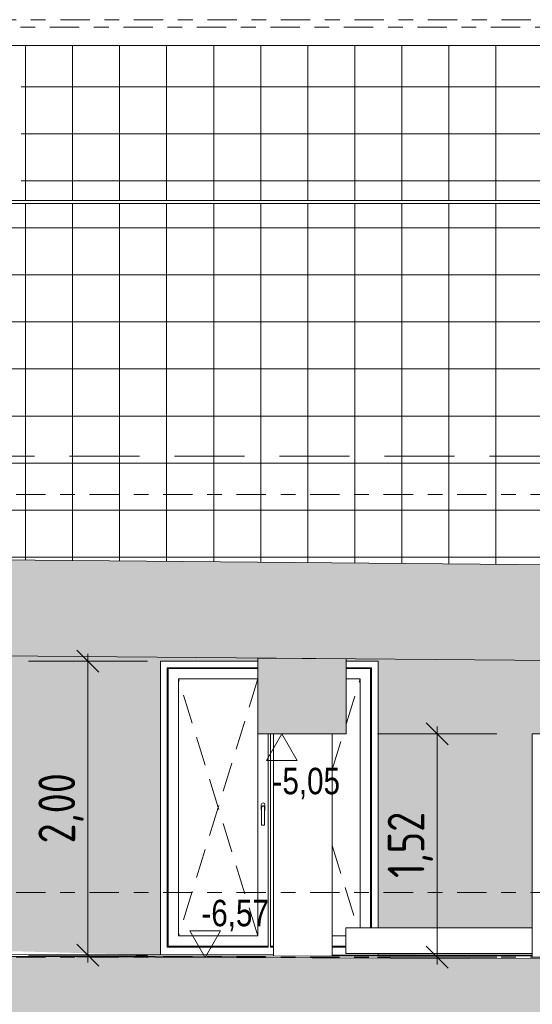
# Model space of a CAD drawing. Header units: metres. Extents: x -32 to 170, y -15 to 869.
# Tile 12 of 66: x -11.71 to -8.22, y -9.68 to -2.99. Entities that reach past the tile are written whole.
import ezdxf

# ---------------------------------------------------------------- set-up
doc = ezdxf.new("R2010")
doc.units = ezdxf.units.M
for name, pattern in [('_Ebene_', [0.4, 0.2, -0.1, 0, -0.1]), ('_Verdeckte Linien_', [0.3, 0.2, -0.1]), ('Abgebrochen', [0.714375, 0.47625, -0.238125])]:
    doc.linetypes.add(name, pattern=pattern)
for name, color, linetype, lineweight in [('A_Bem', 7, 'Continuous', 5), ('A_Bem-100', 7, 'Continuous', 5), ('A_Detailelemente', 7, 'Continuous', 9), ('A_Ebenen', 130, 'Continuous', 5), ('A_Fenster', 45, 'Continuous', 5), ('A_Fenster_Verdeckte Linien', 45, 'Continuous', 5), ('A_Fundamente', 7, 'Continuous', 5), ('A_Geschossdecken', 7, 'Continuous', 5), ('A_Geschossdecken_Schraffur', 7, 'Continuous', 5), ('A_Hoehenkoten', 124, 'Continuous', 5), ('A_Skelettbau_Tragwerk Stahlbeton', 142, 'Continuous', 5), ('A_Tragwerksstützen', 7, 'Continuous', 5), ('A_Tuer', 128, 'Continuous', 5), ('A_Wände_Oberflächenschraffur', 244, 'Continuous', 5)]:
    doc.layers.add(name, color=color, linetype=linetype, lineweight=lineweight)
doc.styles.add('Arial', font='arial.ttf', dxfattribs={"width": 0.8, "height": 0.18})
doc.styles.add('ISOCPEUR_1', font='isocpeur.ttf', dxfattribs={"width": 0.8, "height": 0.25})
doc.dimstyles.new('BLB-Standard_2_5_Aussen', dxfattribs={"dimscale": 0.3048, "dimtxt": 0.248995, "dimasz": 0.492126, "dimexe": 1.32874, "dimexo": 0.0625, "dimgap": 0.032808, "dimtad": 1, "dimrnd": 0.001, "dimzin": 0, "dimdsep": 46, "dimtxsty": 'ISOCPEUR_1', "dimblk1": 'OBLIQUE', "dimblk2": 'OBLIQUE', "dimsah": 1, "dimcen": 0.09, "dimdle": 0.164042, "dimazin": 0, "dimtfac": 1, "dimtdec": 4, "dimtix": 1, "dimtmove": 0, "dimatfit": 3, "dimfxl": 1.32874, "dimfxlon": 1, "dimtvp": 1, "dimtolj": 1, "dimtzin": 0, "dimarcsym": 2})
pattern_1 = [(0, (-9.746, 18.958), (0, 0.32), []), (90, (-9.746, 18.958), (-0.32, 2e-17), [])]

# ---------------------------------------------------------------- blocks, each defined once
blk = doc.blocks.new('Fundamente 12 - Fundamente 1-8205116-A')
at = {"layer": 'A_Fundamente', "color": 250, "lineweight": 9}
for p, q in [((-9.4865, -9.1651), (-8.2184, -9.1651)), ((-9.4865, -9.3401), (-9.4865, -9.1651)), ((-7.8184, -9.1651), (-6.0899, -9.1651)), ((-5.4899, -9.1651), (-4.4765, -9.1651)), ((-4.4765, -9.3319), (-4.4765, -9.1651)), ((-8.2184, -9.3401), (-9.4865, -9.3401))]:
    blk.add_line(p, q, dxfattribs=at)
blk = doc.blocks.new('TU 2 tlg - 1480 x 2000-8568537-A')
at = {"layer": 'A_Fenster', "color": 250, "lineweight": 9}
for p, q in [((-10.6946, -7.4001), (-10.6946, -9.2901)), ((-10.0849, -7.4001), (-10.6946, -7.4001)), ((-9.3196, -7.4001), (-9.4849, -7.4001)), ((-9.3196, -9.1651), (-9.3196, -7.4001)), ((-10.6246, -7.4701), (-10.6246, -9.2201)), ((-10.6246, -7.4701), (-10.0849, -7.4701)), ((-9.4849, -7.4701), (-9.3896, -7.4701)), ((-9.3896, -9.1651), (-9.3896, -7.4701)), ((-10.0846, -7.8451), (-10.0846, -9.2201)), ((-10.0146, -9.2901), (-10.0146, -7.8451)), ((-9.9996, -7.8451), (-9.9996, -9.2901)), ((-10.0621, -8.3276), (-10.0621, -8.3451)), ((-10.0621, -8.3451), (-10.0621, -8.3626)), ((-10.0596, -8.3451), (-10.0596, -8.4651)), ((-10.0396, -8.4651), (-10.0396, -8.3451)), ((-10.0371, -8.3451), (-10.0371, -8.3276)), ((-10.0371, -8.3626), (-10.0371, -8.3451)), ((-10.0396, -8.4651), (-10.0596, -8.4651)), ((-10.6246, -9.2201), (-10.0846, -9.2201)), ((-9.5799, -9.2201), (-9.4865, -9.2201)), ((-10.6946, -9.2901), (-10.0146, -9.2901)), ((-9.9996, -9.2901), (-9.9799, -9.2901)), ((-9.5799, -9.2901), (-9.4865, -9.2901))]:
    blk.add_line(p, q, dxfattribs=at)
for centre, start, end in [((-10.0496, -8.3276), 0, 180), ((-10.0496, -8.3626), 180, 216.76627), ((-10.0496, -8.3626), 323.23373, 0)]:
    blk.add_arc(centre, 0.0125, start, end, dxfattribs=at)
blk.add_open_spline([(-10.0596, -8.3451), (-10.0596, -8.3442), (-10.0594, -8.3429), (-10.0588, -8.3413), (-10.0583, -8.3403), (-10.0579, -8.3395), (-10.0574, -8.3388), (-10.0568, -8.3382), (-10.0562, -8.3376), (-10.0555, -8.337), (-10.0546, -8.3364), (-10.0534, -8.3358), (-10.0517, -8.3353), (-10.0496, -8.335), (-10.0474, -8.3353), (-10.0457, -8.3358), (-10.0446, -8.3364), (-10.0436, -8.337), (-10.043, -8.3376), (-10.0423, -8.3382), (-10.0416, -8.339), (-10.041, -8.3399), (-10.0406, -8.3407), (-10.0402, -8.3415), (-10.0397, -8.3429), (-10.0396, -8.3442), (-10.0396, -8.3451)], degree=3, knots=[0, 0, 0, 0, 0.083333, 0.125, 0.166667, 0.1875, 0.208333, 0.25, 0.270833, 0.291667, 0.333333, 0.375, 0.416667, 0.5, 0.583333, 0.625, 0.666667, 0.708333, 0.729167, 0.75, 0.791667, 0.833333, 0.854167, 0.875, 0.916667, 1, 1, 1, 1], dxfattribs=at)
at = {"layer": 'A_Fenster_Verdeckte Linien', "color": 250, "linetype": '_Verdeckte Linien_', "lineweight": 9}
for p, q in [((-10.3546, -8.3451), (-10.6246, -7.4701)), ((-10.0849, -7.4712), (-10.3546, -8.3451)), ((-9.4849, -7.779), (-9.3896, -7.4701)), ((-9.5799, -8.0869), (-9.5053, -7.8451)), ((-10.3546, -8.3451), (-10.6246, -9.2201)), ((-10.0846, -9.2201), (-10.3546, -8.3451)), ((-9.5799, -8.6033), (-9.4065, -9.1651))]:
    blk.add_line(p, q, dxfattribs=at)
at = {"layer": 'A_Tuer', "color": 250, "lineweight": 9}
for p, q in [((-10.7471, -7.3501), (-10.7471, -9.3467)), ((-10.0849, -7.3501), (-10.7471, -7.3501)), ((-9.2671, -7.3501), (-9.4849, -7.3501)), ((-9.2671, -7.3501), (-9.2671, -9.1651)), ((-10.7021, -7.3951), (-10.0849, -7.3951)), ((-10.7021, -9.2951), (-10.7021, -7.3951)), ((-9.4849, -7.3951), (-9.3121, -7.3951)), ((-9.3121, -7.3951), (-9.3121, -9.1651)), ((-10.0146, -7.8451), (-10.0146, -9.2951)), ((-9.9996, -9.2951), (-9.9996, -7.8451)), ((-10.0146, -9.2951), (-10.7021, -9.2951)), ((-9.9799, -9.2951), (-9.9996, -9.2951)), ((-9.4865, -9.2951), (-9.5799, -9.2951)), ((-9.2671, -9.3401), (-9.2671, -9.3485))]:
    blk.add_line(p, q, dxfattribs=at)
blk = doc.blocks.new('Höhenkoten - leer-6237472-A')
at = {"layer": 'A_Hoehenkoten'}
for p, q in [((-22.0251, -3.4351), (-21.8172, -3.4351)), ((-21.9212, -3.6151), (-22.0251, -3.4351)), ((-21.9212, -3.6151), (-21.8172, -3.4351))]:
    blk.add_line(p, q, dxfattribs=at)
blk = doc.blocks.new('DIMBLOCK23-A')
at = {"layer": 'A_Bem-100', "lineweight": 9}
for p, q in [((-8.8653, -7.8451), (-8.9403, -7.7701)), ((-8.8653, -7.8451), (-8.7903, -7.9201)), ((-8.8653, -9.3651), (-8.9403, -9.2901)), ((-8.8653, -9.3651), (-8.7903, -9.4401))]:
    blk.add_line(p, q, dxfattribs=at)
at = {"layer": 'A_Bem-100'}
for p, q in [((-8.8653, -7.7951), (-8.8653, -9.4151)), ((-9.2703, -7.8451), (-8.4603, -7.8451)), ((-8.8653, -7.8451), (-9.2703, -7.8451)), ((-9.2703, -9.3651), (-8.4603, -9.3651)), ((-8.8653, -9.3651), (-9.2703, -9.3651))]:
    blk.add_line(p, q, dxfattribs=at)
at = {"layer": 'A_Bem-100', "color": 0, "insert": (-9.2019, -8.8254), "char_height": 0.25, "width": 0.528831, "attachment_point": 1, "rotation": 90, "line_spacing_factor": 1.149209, "style": 'ISOCPEUR_1'}
blk.add_mtext('1,52', dxfattribs=at)
blk = doc.blocks.new('_Oblique')
at = {"color": 0, "linetype": 'ByBlock', "lineweight": -2}
blk.add_line((-0.5, -0.5), (0.5, 0.5), dxfattribs=at)
blk = doc.blocks.new('DIMBLOCK65-A')
at = {"layer": 'A_Bem-100', "lineweight": 9}
for p, q in [((-11.2413, -7.3501), (-11.3163, -7.2751)), ((-11.2413, -7.3501), (-11.1663, -7.4251)), ((-11.2413, -9.3501), (-11.3163, -9.2751)), ((-11.2413, -9.3501), (-11.1663, -9.4251))]:
    blk.add_line(p, q, dxfattribs=at)
at = {"layer": 'A_Bem-100'}
for p, q in [((-11.2413, -7.3001), (-11.2413, -9.4001)), ((-10.8363, -7.3501), (-11.6463, -7.3501)), ((-11.2413, -7.3501), (-10.8363, -7.3501)), ((-10.8363, -9.3501), (-11.6463, -9.3501)), ((-11.2413, -9.3501), (-10.8363, -9.3501))]:
    blk.add_line(p, q, dxfattribs=at)
at = {"layer": 'A_Bem-100', "color": 0, "insert": (-11.5779, -8.5904), "char_height": 0.25, "width": 0.576635, "attachment_point": 1, "rotation": 90, "line_spacing_factor": 1.149209, "style": 'ISOCPEUR_1'}
blk.add_mtext('2,00', dxfattribs=at)

msp = doc.modelspace()

# ---------------------------------------------------------------- hatches: boundary and pattern name
at = {"layer": 'A_Detailelemente'}
msp.add_hatch(color=254, dxfattribs=at).paths.add_polyline_path([(-31.9882, -13.6518), (27.095, -13.6518), (27.095, -9.365), (18.3529, -9.365), (18.3529, -9.5651), (18.7029, -9.5651), (18.7029, -10.0651), (17.6784, -10.0651), (17.6784, -9.5651), (16.2438, -9.5651), (16.2438, -10.0651), (15.2438, -10.0651), (15.2438, -9.5651), (-19.2847, -9.5651), (-19.2847, -10.0651), (-20.287, -10.0651), (-20.287, -9.5651), (-19.937, -9.5651), (-19.937, -9.1251), (-21.7476, -9.1251), (-21.7476, -9.6251), (-22.7547, -9.6251), (-22.7547, -9.3651), (-31.9882, -9.3651), (-31.9882, -9.3995)], flags=0)
at = {"layer": 'A_Geschossdecken_Schraffur', "lineweight": 9}
for points in [[(-6.5236, -7.3586), (-5.8022, -7.3018), (-5.8022, -6.6498), (-6.5236, -6.7066), (-14.001, -6.6433), (-14.001, -7.2953), (-7.805, -7.3477)], [(-19.2847, -9.5651), (18.3529, -9.5651), (18.3529, -9.3075), (18.3013, -9.3142), (18.2936, -9.3085), (17.8632, -9.3095), (15.6074, -9.3421), (15.5943, -9.3484), (10.28, -9.3573), (9.5547, -9.3554), (4.5891, -9.365), (-4.2929, -9.3653), (-8.1139, -9.3747), (-12.1267, -9.3602), (-16.5109, -9.3554), (-16.7558, -9.3515), (-19.937, -9.3051), (-19.937, -9.5651)]]:
    msp.add_hatch(color=253, dxfattribs=at).paths.add_polyline_path(points, flags=0)
at = {"layer": 'A_Skelettbau_Tragwerk Stahlbeton'}
msp.add_hatch(color=8, dxfattribs=at).paths.add_polyline_path([(-10.0849, -7.8451), (-9.4849, -7.8451), (-9.4849, -7.3335), (-10.0849, -7.3285), (-10.0849, -7.4484)], flags=0)
at = {"layer": 'A_Wände_Oberflächenschraffur'}
h = msp.add_hatch(dxfattribs=at)
h.set_pattern_fill('FP_1', style=0, pattern_type=2)
h.set_pattern_definition([(0, (-9.746, 18.958), (0.813, 0.203), [0.007, -0.603, 0.007, -0.603, -3.251]), (0, (-9.746, 18.958), (0.813, 0.203), [-1.219, 0.007, -1.212, 0.007, -0.603, -1.422]), (0, (-9.746, 18.958), (0.813, 0.203), [-3.048, 0.007, -0.4, 0.007, -1.009]), (120, (-9.441, 19.06), (-0.5823032, 0.6025787), [0.007, -0.603, 0.007, -0.603, -3.251]), (120, (-9.441, 19.06), (-0.5823032, 0.6025787), [-1.219, 0.007, -1.212, 0.007, -0.603, -1.422]), (120, (-9.441, 19.06), (-0.5823032, 0.6025787), [-3.048, 0.007, -0.4, 0.007, -1.009]), (240, (-9.34, 19.466), (-0.2306968, -0.8055787), [0.007, -0.603, 0.007, -0.603, -3.251]), (240, (-9.34, 19.466), (-0.2306968, -0.8055787), [-1.219, 0.007, -1.212, 0.007, -0.603, -1.422]), (240, (-9.34, 19.466), (-0.2306968, -0.8055787), [-3.048, 0.007, -0.4, 0.007, -1.009])])
h.paths.add_polyline_path([(11.0528, -9.356), (11.8316, -9.3547), (11.8316, -7.9628), (11.048, -8.586), (11.048, -9.356), (11.0524, -9.356)], flags=0)
h.paths.add_polyline_path([(12.1316, -9.3542), (12.5329, -9.3535), (12.5329, -7.405), (12.1316, -7.7242), (12.1316, -9.3484)], flags=0)
h.paths.add_polyline_path([(-9.1485, -9.3487), (-8.7135, -9.3401), (-9.2671, -9.3401), (-9.2671, -9.3485)], flags=0)
h.paths.add_polyline_path([(-10.7471, -9.3467), (-10.7471, -7.3501), (-10.0849, -7.3501), (-10.0849, -7.3285), (-11.8496, -7.3135), (-11.8496, -9.321), (-10.9381, -9.3464), (-10.7552, -9.3467)], flags=0)
h.paths.add_polyline_path([(-4.4765, -9.3174), (-4.2184, -9.3167), (-4.2184, -7.8651), (-4.1646, -7.8651), (-4.1646, -6.8532), (-4.5892, -6.9754), (-5.4895, -7.2836), (-5.4899, -9.1651), (-4.4765, -9.1651), (-4.4765, -9.3171)], flags=0)
h.paths.add_polyline_path([(-13.3599, -9.3165), (-12.946, -9.3165), (-13.3599, -8.9863), (-13.3599, -9.2208)], flags=0)
h.paths.add_polyline_path([(-12.5483, -9.3165), (-12.1596, -9.3165), (-12.1596, -7.3109), (-13.3725, -7.3006), (-13.3725, -7.6082), (-12.5483, -8.2666), (-12.5483, -9.2208)], flags=0)
h.paths.add_polyline_path([(-13.9599, -9.3165), (-13.9599, -8.5077), (-14.9729, -7.6997), (-14.9729, -9.3165), (-14.4479, -9.3165)], flags=0)
h.paths.add_polyline_path([(-3.8184, -9.316), (-2.7826, -9.3137), (-2.7826, -9.2501), (-2.2171, -9.2501), (-2.2171, -6.2924), (-3.8546, -6.7639), (-3.8546, -7.8651), (-3.8184, -7.8651), (-3.8184, -9.2307)], flags=0)
h.paths.add_polyline_path([(3.3708, -9.3144), (3.3708, -5.6851), (3.8179, -5.6851), (3.8179, -4.719), (2.8466, -4.7313), (2.8464, -5.2751), (2.7465, -5.2751), (2.7465, -9.3129)], flags=0)
h.paths.add_polyline_path([(2.3465, -9.3119), (2.3465, -5.2751), (2.2423, -5.2751), (2.2423, -4.8823), (0.1504, -5.4877), (0.1504, -6.2351), (0.1816, -6.2351), (0.1816, -8.7551), (0.3302, -8.7551), (0.3302, -8.9051), (0.468, -8.9051), (0.468, -8.9151), (0.4719, -8.9151), (0.4719, -9.3071), (0.7845, -9.3081), (1.2461, -9.3092)], flags=0)
h.paths.add_polyline_path([(-1.6049, -9.3111), (-1.2763, -9.3104), (-1.2763, -8.9151), (-1.0303, -8.9151), (-1.0303, -8.9051), (-0.8311, -8.9051), (-0.8311, -8.7551), (-0.2184, -8.7551), (-0.2184, -6.2351), (-0.1696, -6.2351), (-0.1696, -5.5803), (-1.5099, -5.9683), (-1.5099, -6.7351), (-1.6049, -6.7351), (-1.6049, -9.3051)], flags=0)
h.paths.add_polyline_path([(7.7267, -9.3051), (7.728, -9.3051), (7.728, -5.6851), (7.8316, -5.6851), (7.8316, -5.2351), (7.8329, -5.2351), (7.8329, -4.6683), (7.1815, -4.6771), (7.1815, -5.2351), (6.5815, -5.2351), (6.5815, -4.6841), (4.1379, -4.715), (4.1379, -5.6851), (6.0453, -5.6851), (6.0453, -9.2951), (7.4809, -9.3036)], flags=0)
h.paths.add_polyline_path([(-12.6791, -9.1657), (-12.5733, -9.1657), (-12.5733, -9.0341), (-13.3725, -8.3966), (-13.3725, -8.4251), (-13.3599, -8.4251), (-13.3599, -8.5675), (-13.2983, -8.5675), (-13.2983, -8.7669), (-13.0483, -8.7669), (-13.0483, -8.9663), (-12.7983, -8.9663), (-12.7983, -9.1657)], flags=0)
h.paths.add_polyline_path([(-9.2671, -9.1651), (-8.2184, -9.1651), (-8.2184, -7.8451), (-8.1596, -7.8451), (-8.1596, -7.3447), (-9.4849, -7.3335), (-9.4849, -7.3501), (-9.2671, -7.3501), (-9.2671, -8.3346)], flags=0)
h.paths.add_polyline_path([(-6.5236, -9.1651), (-6.0899, -9.1651), (-6.0895, -7.3245), (-6.5238, -7.3586), (-7.8496, -7.3477), (-7.8496, -7.8451), (-7.8184, -7.8451), (-7.8184, -9.1651), (-6.5238, -9.1651)], flags=0)
h.paths.add_polyline_path([(-12.5732, -8.9958), (-12.5733, -8.9091), (-13.3725, -8.2716), (-13.3725, -8.3582), (-12.5733, -8.9957)], flags=0)
h.paths.add_polyline_path([(-12.5732, -8.8708), (-12.5733, -8.7841), (-13.3725, -8.1466), (-13.3725, -8.2332), (-12.5733, -8.8707)], flags=0)
h.paths.add_polyline_path([(-12.5731, -8.7459), (-12.5733, -8.6591), (-13.3725, -8.0216), (-13.3725, -8.1082), (-12.5733, -8.7457)], flags=0)
h.paths.add_polyline_path([(-12.5731, -8.6209), (-12.5733, -8.5341), (-13.3725, -7.8966), (-13.3725, -7.9832), (-12.5733, -8.6207)], flags=0)
h.paths.add_polyline_path([(-12.573, -8.4959), (-12.5733, -8.4091), (-13.3725, -7.7716), (-13.3725, -7.8582), (-12.5733, -8.4957)], flags=0)
h.paths.add_polyline_path([(-12.573, -8.371), (-12.5733, -8.2969), (-13.3725, -7.6594), (-13.3725, -7.7332), (-12.5733, -8.3707)], flags=0)
h.paths.add_polyline_path([(-14.001, -8.1686), (-14.001, -7.8953), (-14.5358, -7.4687), (-14.5361, -7.5704), (-14.5483, -7.5704), (-14.5483, -7.7698), (-14.2983, -7.7698), (-14.2983, -7.9692), (-14.0483, -7.9692), (-14.0483, -8.1686)], flags=0)
h.paths.add_polyline_path([(11.2593, -8.1522), (11.2593, -7.8116), (11.048, -7.9796), (11.048, -8.1522), (11.1702, -8.1522)], flags=0)
h.paths.add_polyline_path([(11.3218, -7.9533), (11.5218, -7.9533), (11.5218, -7.7545), (11.7718, -7.7545), (11.7718, -7.5557), (11.8316, -7.5557), (11.8316, -7.3564), (11.2842, -7.7918), (11.2843, -7.9533)], flags=0)
h.paths.add_polyline_path([(11.048, -7.9413), (11.2594, -7.7732), (11.2593, -7.6416), (11.048, -7.8096), (11.048, -7.8915)], flags=0)
h.paths.add_polyline_path([(-14.001, -7.8569), (-14.001, -7.7703), (-14.5358, -7.3437), (-14.5358, -7.4304), (-14.1017, -7.7766)], flags=0)
h.paths.add_polyline_path([(11.048, -7.7713), (11.2594, -7.6031), (11.2593, -7.4616), (11.048, -7.6296), (11.048, -7.6699)], flags=0)
h.paths.add_polyline_path([(11.2842, -7.7535), (11.8316, -7.3181), (11.8316, -7.1864), (11.2841, -7.6218), (11.2841, -7.6699)], flags=0)
h.paths.add_polyline_path([(-14.001, -7.7319), (-14.001, -7.6453), (-14.5359, -7.2186), (-14.5358, -7.3054), (-14.0787, -7.6699)], flags=0)
h.paths.add_polyline_path([(-14.001, -7.6069), (-14.001, -7.5203), (-14.5359, -7.0936), (-14.5358, -7.1804), (-14.1017, -7.5266)], flags=0)
h.paths.add_polyline_path([(11.048, -7.5913), (11.2595, -7.4231), (11.2593, -7.2816), (11.048, -7.4496)], flags=0)
h.paths.add_polyline_path([(11.2841, -7.5835), (11.8316, -7.1481), (11.8316, -7.0064), (11.2841, -7.4419), (11.2841, -7.4484)], flags=0)
h.paths.add_polyline_path([(-14.5908, -7.5704), (-14.5608, -7.5704), (-14.5613, -7.4484), (-14.9729, -7.12), (-14.9729, -7.371), (-14.7983, -7.371), (-14.7983, -7.5704), (-14.6786, -7.5704)], flags=0)
h.paths.add_polyline_path([(-14.001, -7.4819), (-14.001, -7.3953), (-14.536, -6.9686), (-14.5358, -7.0554), (-14.0431, -7.4484)], flags=0)
h.paths.add_polyline_path([(11.048, -7.4113), (11.2596, -7.2431), (11.2593, -7.1144), (11.048, -7.2824)], flags=0)
h.paths.add_polyline_path([(-14.5607, -7.4105), (-14.5608, -7.3238), (-14.9729, -6.995), (-14.9729, -7.0817), (-14.5608, -7.4104)], flags=0)
h.paths.add_polyline_path([(11.2841, -7.4036), (11.8316, -6.9681), (11.8316, -6.8264), (11.284, -7.2619)], flags=0)
h.paths.add_polyline_path([(-14.001, -7.3569), (-14.001, -7.2703), (-14.536, -6.8435), (-14.5358, -6.9304), (-14.0718, -7.3004)], flags=0)
h.paths.add_polyline_path([(12.2718, -7.3569), (12.2718, -7.158), (12.5218, -7.158), (12.5218, -6.9592), (12.5329, -6.9592), (12.5329, -6.7987), (12.1316, -7.1179), (12.1316, -7.3569)], flags=0)
h.paths.add_polyline_path([(-14.5607, -7.2855), (-14.5608, -7.1988), (-14.9729, -6.87), (-14.9729, -6.9567), (-14.5608, -7.2854)], flags=0)
h.paths.add_polyline_path([(-14.001, -7.2319), (-14.001, -7.1581), (-14.5361, -6.7313), (-14.5358, -6.8054), (-14.0074, -7.2268)], flags=0)
h.paths.add_polyline_path([(11.048, -7.2313), (11.8316, -6.6081), (11.8316, -4.6178), (8.1529, -4.6643), (8.1529, -5.6851), (11.048, -5.6851), (11.048, -7.2268)], flags=0)
h.paths.add_polyline_path([(11.284, -7.2236), (11.8316, -6.7881), (11.8316, -6.6592), (11.284, -7.0948)], flags=0)
h.paths.add_polyline_path([(-14.5606, -7.1605), (-14.5608, -7.0738), (-14.9729, -6.745), (-14.9729, -6.8317), (-14.5608, -7.1604)], flags=0)
h.paths.add_polyline_path([(-14.001, -7.1069), (-14.001, -3.6851), (-14.3851, -3.6851), (-14.3851, -3.2766), (-14.9729, -3.2762), (-14.9729, -6.3317), (-14.1017, -7.0266)], flags=0)
h.paths.add_polyline_path([(12.1316, -7.0795), (12.5329, -6.7603), (12.5329, -6.6287), (12.1316, -6.9479), (12.1316, -7.0052)], flags=0)
h.paths.add_polyline_path([(-14.5606, -7.0356), (-14.5608, -6.9488), (-14.9729, -6.62), (-14.9729, -6.7067), (-14.5608, -7.0354)], flags=0)
h.paths.add_polyline_path([(-14.5605, -6.9106), (-14.5608, -6.8238), (-14.9729, -6.495), (-14.9729, -6.5817), (-14.5608, -6.9104)], flags=0)
h.paths.add_polyline_path([(12.1316, -6.9095), (12.5329, -6.5903), (12.5329, -6.4487), (12.1316, -6.7679), (12.1316, -6.7837)], flags=0)
h.paths.add_polyline_path([(-14.5605, -6.7857), (-14.5608, -6.7116), (-14.9729, -6.3828), (-14.9729, -6.4567), (-14.5608, -6.7854)], flags=0)
h.paths.add_polyline_path([(12.1316, -6.7295), (12.5329, -6.4103), (12.5329, -6.2687), (12.1316, -6.5879)], flags=0)
h.paths.add_polyline_path([(-6.5236, -6.7066), (-6.5236, -6.7066), (-6.5236, -6.7066)], flags=0)
h.paths.add_polyline_path([(12.1316, -6.5495), (12.5329, -6.2303), (12.5329, -6.1014), (12.1316, -6.4206)], flags=0)
h.paths.add_polyline_path([(12.1316, -6.3695), (12.5329, -6.0503), (12.5329, -3.1462), (12.5229, -3.1466), (12.5229, -3.2951), (12.4179, -3.2951), (12.4179, -3.6851), (12.048, -3.6851), (12.0481, -4.6151), (12.1316, -4.6151), (12.1316, -6.3406)], flags=0)
h = msp.add_hatch(dxfattribs=at)
h.set_pattern_fill('FP_13', color=133, style=0, pattern_type=2)
h.set_pattern_definition(pattern_1)
h.paths.add_polyline_path([(-11.6952, -4.2151), (0.2363, -4.2151), (0.2363, -3.1601), (-11.6952, -3.1601), (-11.6952, -3.9035)], flags=0)
h = msp.add_hatch(dxfattribs=at)
h.set_pattern_fill('FP_13', color=133, style=0, pattern_type=2)
h.set_pattern_definition(pattern_1)
h.paths.add_polyline_path([(-11.6952, -4.2151), (0.2363, -4.2151), (0.2363, -3.1601), (-11.6952, -3.1601), (-11.6952, -3.9035)], flags=0)
h = msp.add_hatch(dxfattribs=at)
h.set_pattern_fill('FP_13', color=133, style=0, pattern_type=2)
h.set_pattern_definition(pattern_1)
h.paths.add_polyline_path([(-6.5238, -6.7066), (-5.6442, -6.6366), (-4.5882, -6.2748), (-1.5099, -5.3882), (2.4726, -4.2351), (-13.3338, -4.2351), (-13.3338, -6.6488), (-7.805, -6.6957)], flags=0)
h = msp.add_hatch(dxfattribs=at)
h.set_pattern_fill('FP_13', color=133, style=0, pattern_type=2)
h.set_pattern_definition(pattern_1)
h.paths.add_polyline_path([(-6.5238, -6.7066), (-5.6442, -6.6366), (-4.5882, -6.2748), (-1.5099, -5.3882), (2.4726, -4.2351), (-13.3338, -4.2351), (-13.3338, -6.6488), (-7.805, -6.6957)], flags=0)

# ---------------------------------------------------------------- linework, layer by layer
at = {"layer": 'A_Ebenen', "color": 170, "linetype": '_Ebene_', "lineweight": 9}
for p, q in [((-24.9286, -2.9851), (21.9701, -2.9851)), ((20.7001, -3.0351), (-23.6586, -3.0351)), ((21.9701, -6.2151), (-24.9286, -6.2151)), ((21.9701, -8.9251), (-24.9286, -8.9251)), ((21.9701, -9.3651), (-24.9286, -9.3651))]:
    msp.add_line(p, q, dxfattribs=at)
at = {"layer": 'A_Ebenen', "color": 31, "linetype": 'Abgebrochen'}
msp.add_line((21.9701, -5.9551), (-24.9286, -5.9551), dxfattribs=at)
at = {"layer": 'A_Geschossdecken', "color": 250, "lineweight": 9}
for p, q in [((-12.4852, -3.1601), (0.2563, -3.1601)), ((-13.491, -4.2151), (2.544, -4.2151)), ((2.4726, -4.2351), (-13.491, -4.2351)), ((-7.805, -6.6957), (-13.361, -6.6487)), ((-6.5236, -6.7066), (-13.3355, -6.6487)), ((-14.001, -7.2953), (-7.805, -7.3477)), ((-9.9799, -9.3476), (-12.0109, -9.3451)), ((-9.9799, -9.355), (-12.0109, -9.3601)), ((-12.0109, -9.3601), (-8.2184, -9.3554)), ((-8.1139, -9.3747), (-12.0109, -9.3601)), ((-8.2184, -9.3498), (-9.5799, -9.3481)), ((-8.2184, -9.3506), (-9.5799, -9.354))]:
    msp.add_line(p, q, dxfattribs=at)
at = {"layer": 'A_Skelettbau_Tragwerk Stahlbeton', "color": 250, "lineweight": 9}
for p, q in [((-10.0849, -7.3285), (-10.0849, -7.8451)), ((-9.4849, -7.3335), (-10.0849, -7.3285)), ((-9.4849, -7.8451), (-9.4849, -7.3335)), ((-10.0849, -7.8451), (-9.4849, -7.8451))]:
    msp.add_line(p, q, dxfattribs=at)
at = {"layer": 'A_Tragwerksstützen', "color": 250, "lineweight": 9}
for p, q in [((-9.9799, -9.3551), (-9.9799, -7.8451)), ((-9.5799, -7.8451), (-9.5799, -9.3546)), ((-8.2184, -7.8451), (-7.8184, -7.8451)), ((-8.2184, -9.3651), (-8.2184, -7.8451))]:
    msp.add_line(p, q, dxfattribs=at)

# ---------------------------------------------------------------- block references
at = {"layer": 'A_Fundamente', "color": 250, "lineweight": 9}
msp.add_blockref('Fundamente 12 - Fundamente 1-8205116-A', (0, 0), dxfattribs=at)
at = {"layer": 'A_Hoehenkoten', "extrusion": (0, 0, -1), "rotation": 180}
msp.add_blockref('Höhenkoten - leer-6237472-A', (-11.9989, -11.4602), dxfattribs=at)
at = {"layer": 'A_Hoehenkoten'}
msp.add_blockref('Höhenkoten - leer-6237472-A', (11.4781, -5.7509), dxfattribs=at)
at = {"layer": 'A_Tuer', "color": 250, "lineweight": 9}
msp.add_blockref('TU 2 tlg - 1480 x 2000-8568537-A', (0, 0), dxfattribs=at)

# ---------------------------------------------------------------- texts
at = {"layer": 'A_Hoehenkoten', "char_height": 0.18, "width": 0.542095, "attachment_point": 1, "line_spacing_factor": 0.941778, "style": 'Arial'}
for s, insert in [('-5,05', (-9.985, -8.0756)), ('-6,57', (-10.4689, -8.9738))]:
    msp.add_mtext(s, dxfattribs=dict(at, insert=insert))

# ---------------------------------------------------------------- dimensions: what is measured, and where the dimension line sits
at = {"layer": 'A_Bem'}
for base, p1, p2, override, picture, middle in [((-11.2413, -9.3501), (-10.8363, -7.3501), (-10.8363, -9.3501), {"dimpost": '<>', "dimfxl": 2}, 'DIMBLOCK65-A', (-11.3763, -8.3501)), ((-8.8653, -9.3651), (-9.2703, -7.8451), (-9.2703, -9.3651), {"dimpost": '<>', "dimfxl": 1.52}, 'DIMBLOCK23-A', (-9.0003, -8.6051))]:
    dim = msp.add_linear_dim(base=base, p1=p1, p2=p2, angle=90, dimstyle='BLB-Standard_2_5_Aussen', override=override, dxfattribs=at)
    dim.commit()
    dim.dimension.update_dxf_attribs({"geometry": picture, "text_midpoint": middle})

doc.saveas('drawing.dxf')
